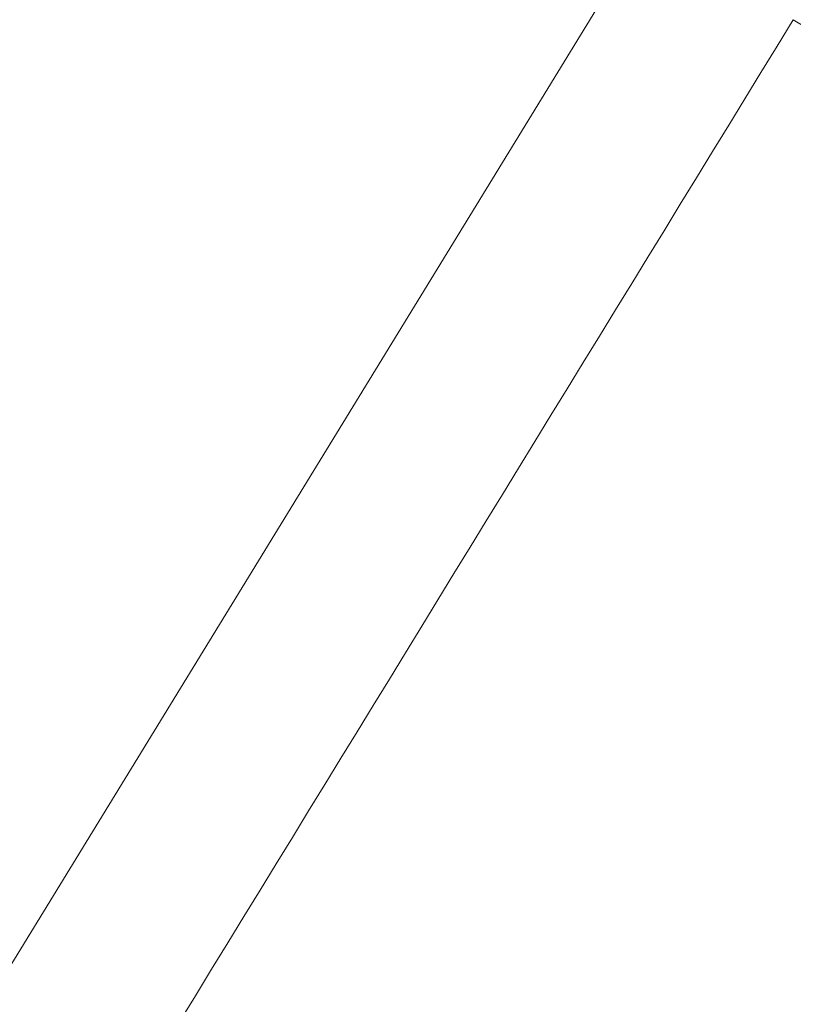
# Model space of a CAD drawing. Header units: millimetres. Extents: x 8 to 717, y 12 to 440.
# Tile 77 of 148: x 87.63 to 87.861, y 407.854 to 408.148. Entities that reach past the tile are written whole.
import ezdxf

# ---------------------------------------------------------------- set-up
doc = ezdxf.new("R2010")
doc.units = ezdxf.units.MM

msp = doc.modelspace()

# ---------------------------------------------------------------- linework, layer by layer
at = {"color": 252, "linetype": 'Continuous', "lineweight": 0}
msp.add_line((87.81714, 408.17473), (87.47175, 407.6111), dxfattribs=at)
for points, knots in [([(87.51566, 407.5836), (87.52784, 407.60347), (87.64326, 407.79183), (87.75837, 407.97966), (87.86133, 408.14768)], [0, 0, 0, 0, 0.1055119, 1, 1, 1, 1]), ([(87.86133, 408.14768), (87.91111, 408.11733), (88.01067, 408.05662), (88.16031, 407.96572), (88.30977, 407.87484), (88.44787, 407.791), (88.57405, 407.71444), (88.68831, 407.64517), (88.80201, 407.57625), (88.91471, 407.50797), (89.02586, 407.44063), (89.12659, 407.37956), (89.21704, 407.32468), (89.29802, 407.27549), (89.37634, 407.22785), (89.45383, 407.18059), (89.52949, 407.13433), (89.6026, 407.0895), (89.67164, 407.04702), (89.73606, 407.0072), (89.79565, 406.97021), (89.84835, 406.93736), (89.8946, 406.90843), (89.935, 406.88303), (89.97108, 406.86026), (90.00289, 406.84009), (90.03057, 406.82246), (90.05788, 406.80498), (90.08256, 406.78905), (90.10251, 406.77601), (90.11532, 406.76737), (90.12088, 406.7635), (90.12162, 406.76264), (90.12159, 406.7626), (90.12159, 406.7626)], [0, 0, 0, 0, 0.040804, 0.081606, 0.122704, 0.163799, 0.195869, 0.227953, 0.260016, 0.292838, 0.325683, 0.358496, 0.38455, 0.410604, 0.436966, 0.463328, 0.492, 0.5207, 0.549373, 0.579092, 0.608841, 0.638565, 0.666204, 0.693863, 0.721506, 0.749718, 0.777946, 0.806162, 0.847876, 0.889593, 0.931708, 0.973825, 0.999986, 1, 1, 1, 1])]:
    msp.add_open_spline(points, degree=3, knots=knots, dxfattribs=at)

doc.saveas('drawing.dxf')
